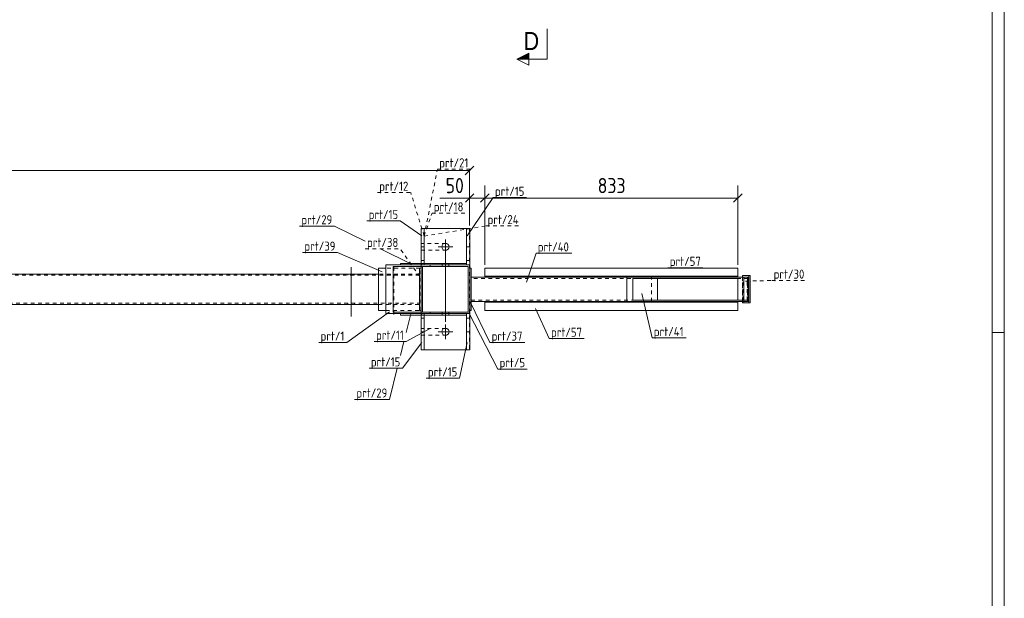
# Model space of a CAD drawing. Header units: millimetres. Extents: x 1 to 1188, y 1 to 840.
# Tile 5 of 7: x 864 to 1188, y 210 to 401. Entities that reach past the tile are written whole.
import ezdxf

# ---------------------------------------------------------------- set-up
doc = ezdxf.new("R2010")
doc.units = ezdxf.units.MM
doc.header["$LTSCALE"] = 0.6
doc.linetypes.add('XKITLINE00', pattern=[0])
doc.linetypes.add('XKITLINE02', pattern=[4, 2, -2])
for name, color, linetype, lineweight in [('Bolt', 7, 'Continuous', 0), ('DrawingSheet', 5, 'Continuous', 0), ('Part', 2, 'Continuous', 0), ('PartMark', 3, 'Continuous', 0), ('Section', 6, 'Continuous', 0), ('Z-DIMENSIONS', 1, 'Continuous', 0)]:
    doc.layers.add(name, color=color, linetype=linetype, lineweight=lineweight)
doc.styles.add('ARIAL', font='ARIAL.TTF')
doc.styles.add('ISOCPEUR', font='ISOCPEUR.TTF')

msp = doc.modelspace()

# ---------------------------------------------------------------- hatches: boundary and pattern name
at = {"layer": 'Section'}
msp.add_hatch(color=6, dxfattribs=at).paths.add_polyline_path([(1031.47, 387.99), (1027.47, 387.99), (1031.47, 389.99)], flags=17)

# ---------------------------------------------------------------- linework, layer by layer
at = {"layer": 'Bolt', "color": 4, "linetype": 'XKITLINE00', "lineweight": 0}
for p, q in [((1004, 328.59), (1004, 323.79)), ((1006.4, 326.19), (1001.6, 326.19)), ((1003.98, 301.44), (1003.98, 324.69)), ((972.98, 319.44), (972.98, 303.19)), ((1002.88, 320.19), (1002.88, 320.69)), ((1002.88, 319.69), (1002.88, 320.19)), ((1005.08, 320.19), (1005.08, 320.69)), ((1005.08, 319.69), (1005.08, 320.19)), ((971.88, 317.19), (971.88, 316.79)), ((974.08, 317.19), (974.08, 316.79)), ((971.88, 307.59), (971.88, 307.19)), ((974.08, 307.59), (974.08, 307.19)), ((1002.88, 304.19), (1002.88, 304.69)), ((1002.88, 303.69), (1002.88, 304.19)), ((1005.08, 304.19), (1005.08, 304.69)), ((1005.08, 303.69), (1005.08, 304.19)), ((1004, 295.79), (1004, 300.59)), ((1001.6, 298.19), (1006.4, 298.19))]:
    msp.add_line(p, q, dxfattribs=at)
at = {"layer": 'Bolt', "color": 4, "linetype": 'XKITLINE02', "lineweight": 0}
for p, q in [((986.98, 319.44), (986.98, 303.19)), ((985.88, 317.19), (985.88, 316.79)), ((988.08, 317.19), (988.08, 316.79)), ((985.88, 307.59), (985.88, 307.19)), ((988.08, 307.59), (988.08, 307.19))]:
    msp.add_line(p, q, dxfattribs=at)
at = {"layer": 'Bolt', "color": 4, "linetype": 'XKITLINE00', "lineweight": 0}
for centre in [(1004, 326.19), (1004, 298.19)]:
    msp.add_circle(centre, 1.2, dxfattribs=at)
at = {"layer": 'DrawingSheet', "color": 2, "linetype": 'XKITLINE00', "lineweight": 0}
for p, q in [((1188, 1), (1188, 840)), ((1188, 298), (1184, 298))]:
    msp.add_line(p, q, dxfattribs=at)
at = {"layer": 'DrawingSheet', "color": 3, "linetype": 'XKITLINE00', "lineweight": 0}
msp.add_line((1184, 5), (1184, 836), dxfattribs=at)
at = {"layer": 'Part', "color": 7, "linetype": 'XKITLINE02', "lineweight": 0}
for p, q in [((995.97, 327.29), (995.97, 332.19)), ((995.97, 332.19), (1011.94, 332.19)), ((995.97, 327.29), (995.97, 332.19)), ((995.97, 332.19), (1011.94, 332.19)), ((995.97, 327.29), (995.97, 332.19)), ((995.97, 332.19), (1011.94, 332.19)), ((995.97, 327.29), (995.97, 332.19)), ((995.97, 332.19), (1011.94, 332.19)), ((1011.97, 332.19), (995.97, 332.19)), ((996.97, 332.19), (995.97, 332.19)), ((1011.97, 332.19), (1010.97, 332.19)), ((1011.94, 332.19), (1011.94, 292.19)), ((1011.94, 332.19), (1011.94, 292.19)), ((1011.94, 332.19), (1011.94, 292.19)), ((1011.94, 332.19), (1011.94, 292.19)), ((1011.97, 332.19), (1011.97, 332.19)), ((1011.97, 292.19), (1011.97, 332.19)), ((1004.07, 327.29), (995.97, 327.29)), ((1004.07, 327.29), (995.97, 327.29)), ((1004.07, 327.29), (995.97, 327.29)), ((1004.07, 327.29), (995.97, 327.29)), ((995.97, 299.29), (995.97, 325.09)), ((995.97, 325.09), (1004.07, 325.09)), ((995.97, 299.29), (995.97, 325.09)), ((995.97, 325.09), (1004.07, 325.09)), ((995.97, 299.29), (995.97, 325.09)), ((995.97, 325.09), (1004.07, 325.09)), ((995.97, 299.29), (995.97, 325.09)), ((995.97, 325.09), (1004.07, 325.09)), ((1004.07, 327.29), (1004.49, 327.2)), ((1004.07, 327.29), (1004.49, 327.2)), ((1004.07, 327.29), (1004.49, 327.2)), ((1004.07, 327.29), (1004.49, 327.2)), ((1004.49, 325.17), (1004.07, 325.09)), ((1004.49, 325.17), (1004.07, 325.09)), ((1004.49, 325.17), (1004.07, 325.09)), ((1004.49, 325.17), (1004.07, 325.09)), ((1005.09, 326.61), (1005.17, 326.19)), ((1005.09, 326.61), (1005.17, 326.19)), ((1005.09, 326.61), (1005.17, 326.19)), ((1005.09, 326.61), (1005.17, 326.19)), ((1005.17, 326.19), (1005.09, 325.77)), ((1005.17, 326.19), (1005.09, 325.77)), ((1005.17, 326.19), (1005.09, 325.77)), ((1005.17, 326.19), (1005.09, 325.77)), ((995.97, 321.69), (996.97, 321.69)), ((1010.97, 321.69), (1011.97, 321.69)), ((995.58, 319.19), (984.39, 319.19)), ((995.47, 305.19), (995.47, 319.19)), ((995.97, 319.19), (995.47, 319.19)), ((995.47, 319.19), (995.47, 305.19)), ((995.47, 305.19), (995.47, 319.19)), ((995.58, 305.19), (995.58, 319.19)), ((995.97, 292.19), (995.97, 320.69)), ((995.97, 320.69), (995.97, 320.19)), ((996.97, 320.19), (995.97, 320.19)), ((995.97, 304.19), (995.97, 320.19)), ((995.97, 320.19), (995.97, 304.19)), ((995.97, 320.19), (999.01, 320.19)), ((1011.97, 320.19), (995.97, 320.19)), ((995.97, 305.19), (995.97, 319.19)), ((995.97, 305.19), (995.97, 319.19)), ((996.18, 320.19), (996.18, 320.69)), ((996.47, 319.69), (996.47, 319.69)), ((996.47, 319.69), (999.01, 319.69)), ((1011.47, 319.69), (996.47, 319.69)), ((996.97, 320.69), (996.97, 320.19)), ((996.97, 320.19), (996.97, 320.69)), ((996.97, 320.19), (996.97, 320.69)), ((1010.97, 320.69), (1010.97, 320.19)), ((1010.97, 320.19), (1010.97, 320.69)), ((1011.97, 320.19), (1010.97, 320.19)), ((1011.97, 320.19), (1011.97, 320.19)), ((995.47, 316.79), (75.5, 316.79)), ((995.47, 317.19), (981.98, 317.19)), ((995.47, 307.19), (995.47, 317.19)), ((1012.47, 308.19), (1012.47, 316.19)), ((1103.39, 315.79), (1012.47, 315.79)), ((1100.28, 316.19), (1016.97, 316.19)), ((1063.75, 316.19), (1103.48, 316.19)), ((1071.85, 308.19), (1071.85, 316.19)), ((1103.69, 315.79), (1100.3, 315.79)), ((1101.78, 316.19), (1101.78, 308.19)), ((1101.78, 308.19), (1101.78, 316.19)), ((1101.86, 308.59), (1101.86, 315.79)), ((1102.27, 307.69), (1102.27, 316.69)), ((1103.39, 308.59), (1103.39, 315.79)), ((1103.48, 315.79), (1103.48, 316.19)), ((1103.48, 316.19), (1103.48, 308.19)), ((1103.69, 315.79), (1103.48, 315.79)), ((1103.69, 308.59), (1103.69, 315.79)), ((1012.47, 308.59), (1103.39, 308.59)), ((1016.97, 308.19), (1100.28, 308.19)), ((1103.48, 308.19), (1063.75, 308.19)), ((1103.69, 308.59), (1100.3, 308.59)), ((1103.48, 308.19), (1103.48, 308.59)), ((75.5, 307.59), (995.47, 307.59)), ((981.98, 307.19), (995.47, 307.19)), ((984.39, 305.19), (995.58, 305.19)), ((995.47, 305.19), (995.97, 305.19)), ((996.97, 304.19), (995.97, 304.19)), ((995.97, 303.69), (995.97, 304.19)), ((995.97, 304.19), (999.01, 304.19)), ((1011.97, 304.19), (995.97, 304.19)), ((995.97, 302.69), (996.97, 302.69)), ((996.18, 303.69), (996.18, 304.19)), ((1011.47, 304.69), (996.47, 304.69)), ((996.47, 304.69), (999.01, 304.69)), ((996.97, 303.69), (996.97, 304.19)), ((996.97, 303.69), (996.97, 304.19)), ((996.97, 303.69), (996.97, 304.19)), ((1011.97, 304.19), (1010.97, 304.19)), ((1010.97, 303.69), (1010.97, 304.19)), ((1010.97, 303.69), (1010.97, 304.19)), ((1010.97, 302.69), (1011.97, 302.69)), ((1011.97, 304.19), (1011.97, 304.19)), ((1004.07, 299.29), (995.97, 299.29)), ((1004.07, 299.29), (995.97, 299.29)), ((1004.07, 299.29), (995.97, 299.29)), ((1004.07, 299.29), (995.97, 299.29)), ((1004.07, 299.29), (1004.49, 299.21)), ((1004.07, 299.29), (1004.49, 299.21)), ((1004.07, 299.29), (1004.49, 299.21)), ((1004.07, 299.29), (1004.49, 299.21)), ((1005.09, 298.61), (1005.17, 298.19)), ((1005.09, 298.61), (1005.17, 298.19)), ((1005.09, 298.61), (1005.17, 298.19)), ((1005.09, 298.61), (1005.17, 298.19)), ((995.97, 292.19), (995.97, 297.09)), ((995.97, 297.09), (1004.07, 297.09)), ((995.97, 292.19), (995.97, 297.09)), ((995.97, 297.09), (1004.07, 297.09)), ((995.97, 292.19), (995.97, 297.09)), ((995.97, 297.09), (1004.07, 297.09)), ((995.97, 292.19), (995.97, 297.09)), ((995.97, 297.09), (1004.07, 297.09)), ((1004.49, 297.18), (1004.07, 297.09)), ((1004.49, 297.18), (1004.07, 297.09)), ((1004.49, 297.18), (1004.07, 297.09)), ((1004.49, 297.18), (1004.07, 297.09)), ((1005.17, 298.19), (1005.09, 297.77)), ((1005.17, 298.19), (1005.09, 297.77)), ((1005.17, 298.19), (1005.09, 297.77)), ((1005.17, 298.19), (1005.09, 297.77)), ((1011.94, 292.19), (995.97, 292.19)), ((1011.94, 292.19), (995.97, 292.19)), ((1011.94, 292.19), (995.97, 292.19)), ((1011.94, 292.19), (995.97, 292.19)), ((995.97, 292.19), (1011.97, 292.19))]:
    msp.add_line(p, q, dxfattribs=at)
at = {"layer": 'Part', "color": 2, "linetype": 'XKITLINE00', "lineweight": 0}
for p, q in [((995.97, 332.19), (995.97, 332.19)), ((995.97, 332.19), (995.97, 332.19)), ((995.97, 320.69), (995.97, 332.19)), ((996.97, 332.19), (995.97, 332.19)), ((995.97, 332.19), (995.97, 320.69)), ((1010.97, 332.19), (996.97, 332.19)), ((996.97, 332.19), (996.97, 320.69)), ((1011.97, 332.19), (1010.97, 332.19)), ((1010.97, 332.19), (1010.97, 320.69)), ((1011.97, 332.19), (1011.97, 320.19)), ((995.97, 326.19), (996.97, 326.19)), ((1010.97, 326.19), (1011.97, 326.19)), ((984.39, 319.19), (981.98, 319.19)), ((981.98, 319.19), (981.98, 305.19)), ((984.39, 320.19), (999.01, 320.19)), ((984.39, 304.19), (984.39, 320.19)), ((984.39, 319.19), (984.39, 305.19)), ((999.01, 319.69), (986.79, 319.69)), ((986.79, 319.69), (986.79, 304.69)), ((1010.97, 320.69), (989.2, 320.69)), ((989.2, 320.19), (989.2, 320.69)), ((1010.97, 320.19), (989.2, 320.19)), ((996.47, 304.69), (996.47, 319.69)), ((996.47, 319.69), (996.47, 304.69)), ((999.01, 320.19), (999.01, 319.69)), ((999.01, 319.69), (999.01, 320.19)), ((999.01, 320.19), (1011.97, 320.19)), ((1011.47, 319.69), (999.01, 319.69)), ((1010.97, 320.19), (1010.97, 320.69)), ((1010.97, 320.19), (1010.97, 320.19)), ((1011.47, 319.69), (1011.47, 319.69)), ((1011.47, 304.69), (1011.47, 319.69)), ((1011.97, 320.19), (1011.97, 320.19)), ((1011.97, 320.19), (1011.97, 304.19)), ((1012.47, 319.19), (1011.97, 319.19)), ((1011.97, 319.19), (1011.97, 305.19)), ((1012.47, 319.19), (1012.47, 305.19)), ((1016.97, 316.19), (1016.97, 319.19)), ((1016.97, 319.19), (1100.28, 319.19)), ((1100.28, 319.19), (1100.28, 316.19)), ((981.98, 317.19), (75.5, 317.19)), ((1012.47, 316.19), (1063.75, 316.19)), ((1100.28, 316.49), (1016.97, 316.49)), ((1063.75, 308.19), (1063.75, 316.19)), ((1103.78, 316.19), (1063.75, 316.19)), ((1065.67, 308.59), (1065.67, 315.79)), ((1100.3, 315.79), (1065.67, 315.79)), ((1073.78, 308.59), (1073.78, 315.79)), ((1100.3, 308.59), (1100.3, 315.79)), ((1101.78, 316.69), (1101.78, 316.19)), ((1104.36, 316.69), (1101.78, 316.69)), ((1102.23, 308.19), (1102.23, 316.19)), ((1103.78, 308.19), (1103.78, 316.19)), ((1103.85, 307.69), (1103.85, 316.69)), ((1104.36, 316.69), (1104.36, 307.69)), ((1063.75, 308.19), (1012.47, 308.19)), ((1016.97, 305.19), (1016.97, 308.19)), ((1103.78, 308.19), (1063.75, 308.19)), ((1100.3, 308.59), (1065.67, 308.59)), ((1100.28, 308.19), (1100.28, 305.19)), ((1101.78, 307.69), (1101.78, 308.19)), ((981.98, 307.19), (75.5, 307.19)), ((981.98, 305.19), (984.39, 305.19)), ((1012.47, 305.19), (1011.97, 305.19)), ((1100.28, 307.89), (1016.97, 307.89)), ((1100.28, 305.19), (1016.97, 305.19)), ((1103.85, 307.69), (1101.78, 307.69)), ((1104.36, 307.69), (1103.85, 307.69)), ((999.01, 304.19), (984.39, 304.19)), ((986.79, 304.69), (999.01, 304.69)), ((1010.97, 304.19), (989.2, 304.19)), ((989.2, 303.69), (989.2, 304.19)), ((1010.97, 303.69), (989.2, 303.69)), ((995.97, 292.19), (995.97, 303.69)), ((996.97, 292.19), (996.97, 303.69)), ((999.01, 304.69), (999.01, 304.19)), ((999.01, 304.19), (999.01, 304.69)), ((999.01, 304.69), (1011.47, 304.69)), ((999.01, 304.19), (1011.97, 304.19)), ((1010.97, 303.69), (1010.97, 304.19)), ((1010.97, 292.19), (1010.97, 303.69)), ((1010.97, 303.69), (1010.97, 303.69)), ((1011.97, 292.19), (1011.97, 304.19)), ((995.97, 298.19), (996.97, 298.19)), ((1010.97, 298.19), (1011.97, 298.19)), ((996.97, 292.19), (995.97, 292.19)), ((995.97, 292.19), (995.97, 292.19)), ((995.97, 292.19), (1011.97, 292.19)), ((1011.97, 292.19), (1010.97, 292.19)), ((1011.97, 292.19), (1011.97, 292.19))]:
    msp.add_line(p, q, dxfattribs=at)
at = {"layer": 'Part', "color": 7, "linetype": 'XKITLINE02', "lineweight": 0}
for centre, start, end in [((1004.07, 326.19), 22.4992, 67.4975), ((1004.07, 326.19), 22.4992, 67.4975), ((1004.07, 326.19), 22.4992, 67.4975), ((1004.07, 326.19), 22.4992, 67.4975), ((1004.07, 326.19), 292.4975, 337.4992), ((1004.07, 326.19), 292.4975, 337.4992), ((1004.07, 326.19), 292.4975, 337.4992), ((1004.07, 326.19), 292.4975, 337.4992), ((1004.07, 298.19), 22.4915, 67.4907), ((1004.07, 298.19), 22.4915, 67.4907), ((1004.07, 298.19), 22.4915, 67.4907), ((1004.07, 298.19), 22.4915, 67.4907), ((1004.07, 298.19), 292.4954, 337.4931), ((1004.07, 298.19), 292.4954, 337.4931), ((1004.07, 298.19), 292.4954, 337.4931), ((1004.07, 298.19), 292.4954, 337.4931)]:
    msp.add_arc(centre, 1.1, start, end, dxfattribs=at)
at = {"layer": 'PartMark', "color": 7, "linetype": 'XKITLINE02', "lineweight": 0}
for p, q in [((996.98, 329.71), (1001.35, 351.76)), ((1001.35, 351.76), (1012.34, 351.76)), ((981.59, 344.04), (992.58, 344.04)), ((996.98, 329.71), (992.58, 344.04)), ((996.98, 329.71), (999.57, 337.27)), ((999.57, 337.27), (1010.57, 337.27)), ((996.98, 329.71), (1017.27, 333.05)), ((1017.27, 333.05), (1029.04, 333.05)), ((977.59, 325.52), (989.1, 325.52)), ((995.6, 316.36), (989.1, 325.52)), ((1102.76, 314.86), (1111.46, 315.09)), ((1111.46, 315.09), (1122.97, 315.09))]:
    msp.add_line(p, q, dxfattribs=at)
at = {"layer": 'PartMark', "color": 7, "linetype": 'XKITLINE00', "lineweight": 0}
for p, q in [((1011.2, 329.76), (1019.7, 342.38)), ((1019.7, 342.38), (1030.7, 342.38)), ((978.13, 334.73), (989.13, 334.73)), ((996.2, 329.76), (989.13, 334.73)), ((955.96, 332.99), (967.47, 332.99)), ((977.59, 328), (967.47, 332.99)), ((956.95, 324.31), (968.46, 324.31)), ((983.18, 317.91), (968.46, 324.31)), ((992.58, 320.59), (982.61, 325.52)), ((1030.7, 314.56), (1033.81, 324.05)), ((1033.81, 324.05), (1045.58, 324.05)), ((1077.27, 319.29), (1088.78, 319.29)), ((1012.1, 308.02), (1018.6, 294.66)), ((1068.65, 310.8), (1072.01, 296.14)), ((985.59, 304.77), (971.48, 294.67)), ((1033.66, 305.82), (1038.16, 295.93)), ((992.58, 304.09), (991.05, 297.9)), ((1011.7, 304.46), (1021.2, 285.91)), ((998.78, 299.16), (991.05, 294.99)), ((1038.16, 295.93), (1049.68, 295.93)), ((1072.01, 296.14), (1083.27, 296.14)), ((962.28, 294.67), (971.48, 294.67)), ((980.57, 294.99), (991.05, 294.99)), ((990.33, 294.99), (989.18, 290.36)), ((996.2, 294.62), (989.83, 286.16)), ((1011.2, 294.62), (1008.61, 282.86)), ((1018.6, 294.66), (1030.11, 294.66)), ((978.84, 286.16), (989.83, 286.16)), ((988.14, 286.16), (985.6, 275.91)), ((1021.2, 285.91), (1030.91, 285.91)), ((997.61, 282.86), (1008.61, 282.86)), ((974.08, 275.91), (985.6, 275.91))]:
    msp.add_line(p, q, dxfattribs=at)
at = {"layer": 'Section', "color": 6, "linetype": 'XKITLINE00', "lineweight": 0}
for p, q in [((1037.47, 387.99), (1037.47, 397.99)), ((1027.47, 387.99), (1031.47, 389.99)), ((1031.47, 389.99), (1031.47, 385.99)), ((1031.47, 385.99), (1027.47, 387.99)), ((1037.47, 387.99), (1027.47, 387.99))]:
    msp.add_line(p, q, dxfattribs=at)
at = {"layer": 'Z-DIMENSIONS', "color": 7, "linetype": 'XKITLINE00', "lineweight": 0}
for p, q in [((75.5, 351.29), (1011.94, 351.29)), ((1013.35, 352.71), (1010.53, 349.88)), ((1011.94, 333.19), (1011.94, 351.76)), ((1013.35, 343.67), (1010.57, 340.89)), ((1011.94, 333.19), (1011.94, 346.36)), ((1018.39, 343.67), (1015.56, 340.85)), ((1018.39, 343.67), (1015.56, 340.85)), ((1016.97, 320.19), (1016.97, 346.36)), ((1016.97, 320.19), (1016.97, 346.36)), ((1101.69, 343.67), (1098.86, 340.85)), ((1100.28, 320.19), (1100.28, 346.36)), ((1011.94, 342.26), (1002.17, 342.26)), ((1011.94, 342.26), (1002.17, 342.26)), ((1011.94, 342.26), (1016.97, 342.26)), ((1016.97, 342.26), (1100.28, 342.26))]:
    msp.add_line(p, q, dxfattribs=at)
at = {"layer": 'Z-DIMENSIONS', "color": 3}
for p in [(1011.94, 351.29), (1011.94, 342.26), (1016.97, 342.26), (1016.97, 342.26), (1100.28, 342.26)]:
    msp.add_point(p, dxfattribs=at)

# ---------------------------------------------------------------- texts
at = {"layer": 'PartMark', "color": 3, "style": 'ISOCPEUR', "width": 0.85}
for s, p in [('prt/21', (1001.95, 352.36)), ('prt/12', (982.19, 344.64)), ('prt/15', (1020.3, 342.98)), ('prt/18', (1000.17, 337.87)), ('prt/15', (978.73, 335.33)), ('prt/29', (956.56, 333.59)), ('prt/24', (1017.87, 333.65)), ('prt/39', (957.55, 324.91)), ('prt/38', (978.19, 326.12)), ('prt/40', (1034.41, 324.65)), ('prt/57', (1077.87, 319.89)), ('prt/30', (1112.06, 315.69)), ('prt/1', (962.88, 295.27)), ('prt/11', (981.17, 295.59)), ('prt/37', (1019.2, 295.26)), ('prt/57', (1038.76, 296.53)), ('prt/41', (1072.61, 296.74)), ('prt/15', (979.44, 286.76)), ('prt/5', (1021.8, 286.51)), ('prt/15', (998.21, 283.46)), ('prt/29', (974.68, 276.51))]:
    msp.add_text(s, height=3, dxfattribs=at).set_placement(p)
at = {"layer": 'Section', "color": 6, "style": 'ARIAL', "width": 0.85}
msp.add_text('D', height=6, dxfattribs=at).set_placement((1029.7, 390.99))
at = {"layer": 'Z-DIMENSIONS', "color": 3, "style": 'ISOCPEUR', "width": 0.85}
for s, p in [('50', (1004.05, 343.86)), ('833', (1054.11, 343.86))]:
    msp.add_text(s, height=5, dxfattribs=at).set_placement(p)

doc.saveas('drawing.dxf')
